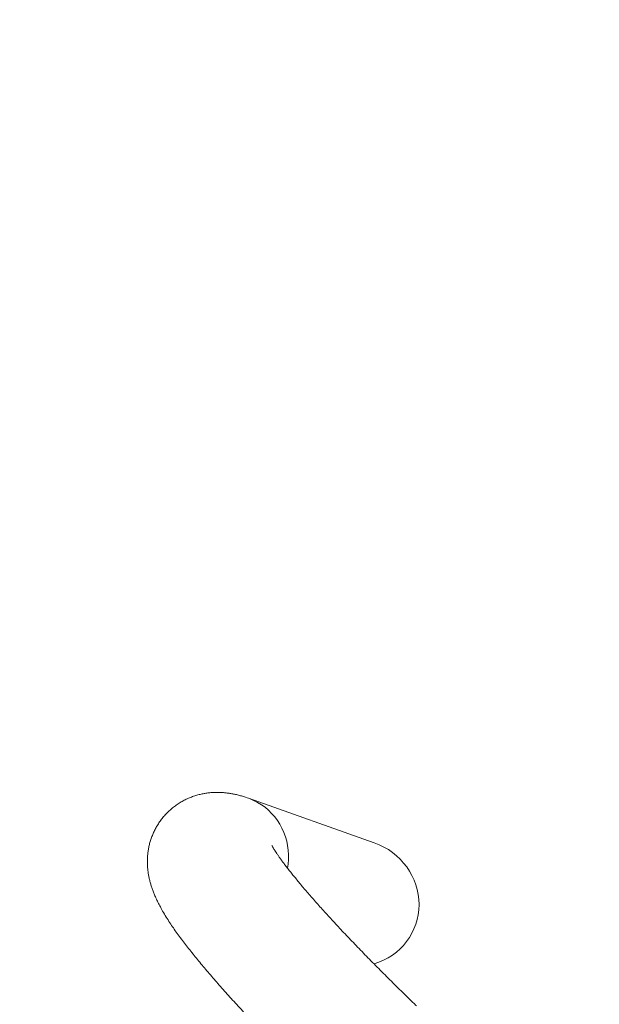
# Model space of a CAD drawing. Extents: x 5459245 to 5462690, y 5971016 to 5972523.
# Tile 188 of 198: x 5462455.922 to 5462456.528, y 5972219.592 to 5972220.62. Entities that reach past the tile are written whole.
import ezdxf

# ---------------------------------------------------------------- set-up
doc = ezdxf.new("R2010")
doc.units = 0
for name, color, linetype, lineweight in [('! DB - Obrzeże betonowe 8x30', 7, 'CONTINUOUS', 30), ('A_MAŁA ARCHITEKTURA', 195, 'CONTINUOUS', 9), ('A_PROJEKTY TOWARZYSZĄCE', 7, 'CONTINUOUS', 20)]:
    doc.layers.add(name, color=color, linetype=linetype, lineweight=lineweight)
doc.layers.add('ADT CCTV', color=102, linetype='CONTINUOUS')

# ---------------------------------------------------------------- blocks, each defined once
blk = doc.blocks.new('A$C792F184C')
at = {"layer": '! DB - Obrzeże betonowe 8x30', "const_width": 0.1}
blk.add_lwpolyline([(13.3729, 124.6663, 0.104169), (-5.1664, 75.9739), (-5.5269, 73.4873), (-5.8293, 70.9742), (-6.0733, 68.4563), (-6.2611, 65.9352), (-6.3953, 63.4122), (-6.478, 60.8891), (-6.5117, 58.3673), (-6.4987, 55.8483), (-6.4412, 53.3337), (-6.3417, 50.8249), (-6.2031, 48.3351), (-2.9844, -2.4039)], format="xyb", dxfattribs=at)
blk = doc.blocks.new('A$C8d9de67b')
at = {"layer": 'A_MAŁA ARCHITEKTURA', "linetype": 'Continuous'}
blk.add_line((776.4, 755.4), (660.2, 678.3), dxfattribs=at)
at = {"layer": 'A_MAŁA ARCHITEKTURA', "linetype": 'Continuous', "flags": 128}
blk.add_lwpolyline([(743.2, 667.1), (740.1, 670.2), (736.5, 673.4), (732.6, 676.3), (728.6, 679), (724.4, 681.3), (720, 683.4), (715.6, 685.1), (711, 686.5), (706.4, 687.5), (701.7, 688.2), (696.9, 688.6), (692.2, 688.6), (687.5, 688.2), (682.9, 687.5), (678.3, 686.5), (673.8, 685.1), (669.5, 683.4), (665.3, 681.3), (661.3, 679), (660.2, 678.3)], dxfattribs=at)
at = {"layer": 'A_MAŁA ARCHITEKTURA', "linetype": 'Continuous'}
blk.add_ellipse((813.2, 700), major_axis=(-57.7, -38.3), ratio=0.960297, start_param=2.222069, end_param=4.712389, dxfattribs=at)
for points, knots in [([(939.1, 688.4), (937.4, 688.1), (932.4, 687.3), (924.2, 686), (914.6, 684.6), (905.1, 683.1), (895.8, 681.8), (886.5, 680.5), (877.4, 679.2), (868.4, 678), (859.6, 676.9), (850.9, 675.8), (842.4, 674.8), (834.1, 673.8), (826, 672.9), (818.1, 672.1), (810.4, 671.3), (802.9, 670.6), (795.7, 670), (788.7, 669.4), (781.9, 668.9), (775.4, 668.4), (769.2, 668), (763.3, 667.7), (757.6, 667.5), (752.3, 667.3), (747.3, 667.1), (742.6, 667), (738.2, 667), (734.2, 667), (730.5, 667.1), (727.2, 667.2), (724.3, 667.3), (721.7, 667.5), (719.5, 667.6), (717.8, 667.8), (716.4, 668), (715.3, 668.1), (714.7, 668.2), (714.4, 668.3), (714.5, 668.3), (714.5, 668.3)], [0, 0, 0, 0, 0.015168, 0.043943, 0.072702, 0.10144, 0.130155, 0.158844, 0.187503, 0.21613, 0.24472, 0.273268, 0.301771, 0.330221, 0.358614, 0.386942, 0.415198, 0.443372, 0.471454, 0.499433, 0.527295, 0.555024, 0.582604, 0.610013, 0.63723, 0.664226, 0.690972, 0.717432, 0.743566, 0.76933, 0.794674, 0.819542, 0.843874, 0.867607, 0.890677, 0.91302, 0.934579, 0.955305, 0.975164, 0.992229, 1, 1, 1, 1]), ([(660.2, 678.3), (659.4, 677.8), (657.3, 676.3), (654.1, 674), (650.7, 671.4), (647.6, 668.7), (644.7, 666), (642, 663.3), (639.4, 660.5), (637, 657.5), (634.7, 654.4), (632.4, 651.2), (630.4, 647.8), (628.5, 644.2), (626.6, 640.3), (625, 636.1), (623.5, 631.6), (622.3, 627), (621.5, 622.2), (620.9, 617.5), (620.7, 612.6), (620.8, 607.8), (621.2, 603.1), (621.9, 598.3), (623, 593.7), (624.3, 589.2), (625.9, 584.9), (627.8, 580.6), (629.9, 576.6), (632.3, 572.8), (634.8, 569.1), (637.5, 565.7), (640.4, 562.5), (643.4, 559.5), (646.5, 556.8), (649.6, 554.3), (652.8, 552), (656.1, 549.9), (659.4, 547.9), (662.8, 546.2), (666.2, 544.6), (669.7, 543.2), (673.4, 541.8), (677.2, 540.6), (681.2, 539.5), (685.6, 538.4), (690.5, 537.4), (696.1, 536.5), (702.6, 535.6), (709.5, 535), (716.4, 534.5), (723.3, 534.2), (730.2, 534), (737.4, 534), (744.6, 534), (751.8, 534.2), (759.2, 534.4), (766.6, 534.7), (774.2, 535.1), (782, 535.6), (789.9, 536.1), (797.9, 536.7), (806.2, 537.4), (814.6, 538.1), (823.1, 538.9), (831.8, 539.8), (840.6, 540.7), (849.6, 541.7), (858.8, 542.8), (868.1, 543.9), (877.5, 545.1), (887, 546.3), (896.7, 547.6), (903.2, 548.5), (906.5, 549), (906.5, 549)], [0, 0, 0, 0, 0.010454, 0.025628, 0.039147, 0.051464, 0.062867, 0.073573, 0.083746, 0.093515, 0.102982, 0.112228, 0.121314, 0.130288, 0.139183, 0.149008, 0.15877, 0.168449, 0.178048, 0.187568, 0.19701, 0.206374, 0.215665, 0.224887, 0.234047, 0.243151, 0.252206, 0.261219, 0.270199, 0.279155, 0.288095, 0.297029, 0.305968, 0.314928, 0.32393, 0.333, 0.342177, 0.35151, 0.36106, 0.370908, 0.381153, 0.391915, 0.403348, 0.415648, 0.429072, 0.443971, 0.460839, 0.480362, 0.503298, 0.529386, 0.552253, 0.573856, 0.596644, 0.618412, 0.63944, 0.659934, 0.680026, 0.699808, 0.719344, 0.738684, 0.757861, 0.776905, 0.795836, 0.814673, 0.833428, 0.852114, 0.87074, 0.889313, 0.907841, 0.926329, 0.944782, 0.963203, 0.981598, 0.999969, 1, 1, 1, 1])]:
    blk.add_open_spline(points, degree=3, knots=knots, dxfattribs=at)
blk = doc.blocks.new('A770198')
at = {"layer": 'ADT CCTV', "color": 140, "lineweight": 9}
blk.add_arc((30, 19.0421), 30, 140.60054, 219.40054, dxfattribs=at)
blk = doc.blocks.new('G$CFAE608CC')
at = {"layer": 'ADT CCTV', "rotation": 90}
blk.add_blockref('A770198', (38.0838, 0), dxfattribs=at)

msp = doc.modelspace()

# ---------------------------------------------------------------- block references
at = {"layer": 'A_MAŁA ARCHITEKTURA', "xscale": 0.001, "yscale": 0.001, "zscale": 0.001, "rotation": 306.9280860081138}
msp.add_blockref('A$C8d9de67b', (5462455.2223, 5972219.927), dxfattribs=at)
at = {"layer": 'A_PROJEKTY TOWARZYSZĄCE'}
msp.add_blockref('A$C792F184C', (5462461.0209, 5972101.9454), dxfattribs=at)
at = {"layer": 'ADT CCTV', "rotation": 184.5356804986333}
msp.add_blockref('G$CFAE608CC', (5462467.5094, 5972223.8305), dxfattribs=at)

doc.saveas('drawing.dxf')
